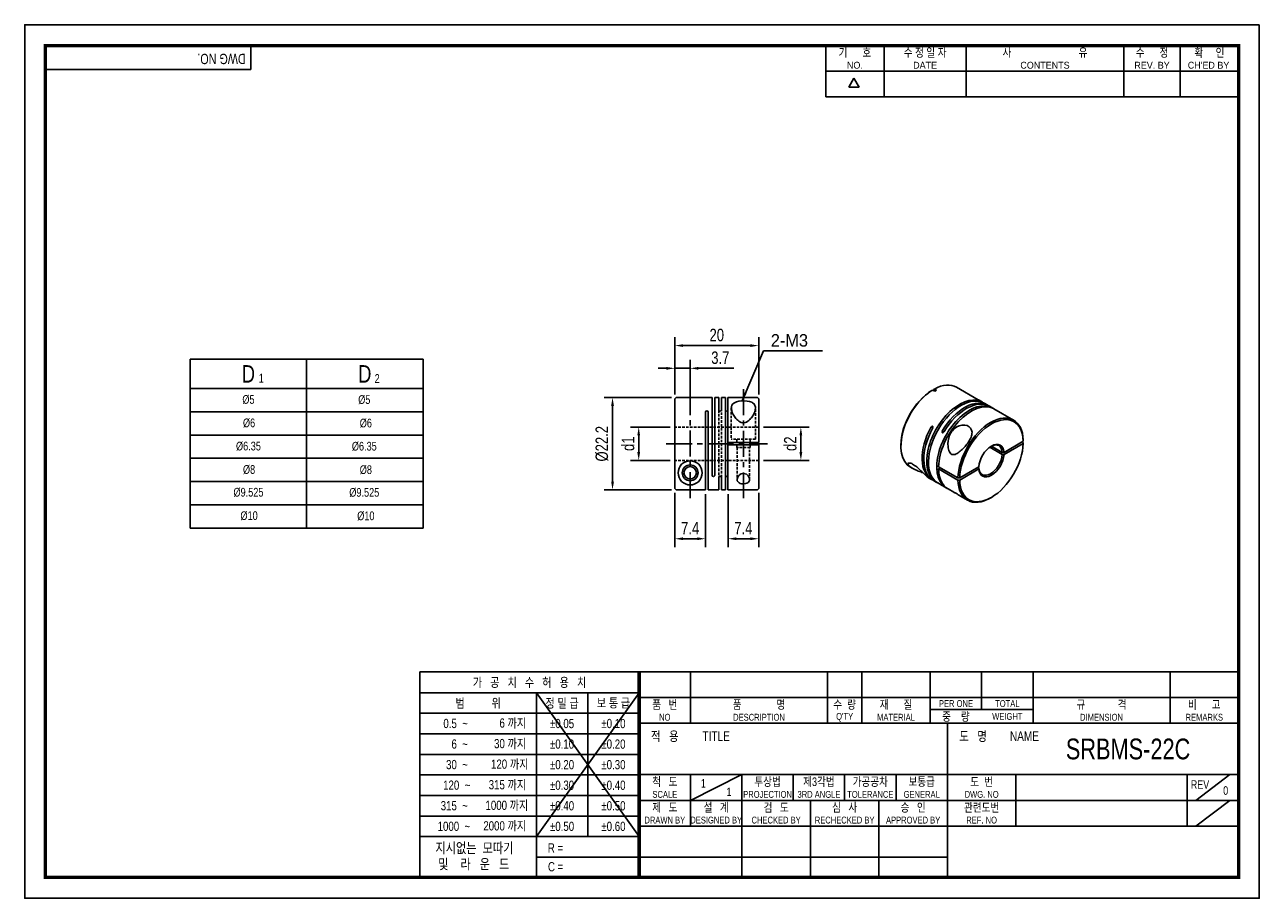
# Model space of a CAD drawing. Header units: millimetres. Extents: x 0 to 297, y 0 to 210.
import ezdxf
from ezdxf.enums import TextEntityAlignment as Align

# ---------------------------------------------------------------- set-up
doc = ezdxf.new("R2010")
doc.units = ezdxf.units.MM
doc.header["$LTSCALE"] = 5
for name, pattern in [('CENTER', [2, 1.25, -0.25, 0.25, -0.25]), ('CENTER2', [1.125, 0.75, -0.125, 0.125, -0.125]), ('DASHED', [0.75, 0.5, -0.25]), ('HIDDEN', [0.375, 0.25, -0.125]), ('HIDDEN2', [0.1875, 0.125, -0.0625]), ('PHANTOM2', [1.25, 0.625, -0.125, 0.125, -0.125, 0.125, -0.125])]:
    doc.linetypes.add(name, pattern=pattern)
doc.layers.get('0').update_dxf_attribs({"linetype": 'CONTINUOUS'})
doc.layers.get('Defpoints').update_dxf_attribs({"linetype": 'CONTINUOUS'})
for name, color, linetype in [('BM', 2, 'CONTINUOUS'), ('C', 1, 'CENTER2'), ('CT', 1, 'CENTER'), ('D', 7, 'CONTINUOUS'), ('DIM', 7, 'CONTINUOUS'), ('H', 3, 'HIDDEN'), ('HD', 4, 'DASHED'), ('P', 4, 'PHANTOM2')]:
    doc.layers.add(name, color=color, linetype=linetype)
doc.styles.get("Standard").update_dxf_attribs({"font": 'Gulim.ttf', "width": 0.8, "height": 3})
doc.dimstyles.new('LIM', dxfattribs={"dimtxt": 2, "dimasz": 2, "dimexe": 2, "dimexo": 1, "dimgap": 1, "dimtad": 1, "dimdec": 3, "dimzin": 9, "dimdsep": 46, "dimtxsty": 'Standard', "dimcen": 3, "dimclrd": 1, "dimclre": 1, "dimadec": 0, "dimazin": 0, "dimtfac": 1, "dimtdec": 3, "dimtmove": 0, "dimatfit": 3, "dimfxl": 0, "dimtolj": 1, "dimtzin": 0, "dimarcsym": 0})

# ---------------------------------------------------------------- blocks, each defined once
blk = doc.blocks.new('*D7')
at = {"layer": 'Defpoints', "color": 0}
for p in [(160.09, 127.4), (156.39, 120.07), (160.09, 120.37)]:
    blk.add_point(p, dxfattribs=at)
at = {"layer": 'DIM', "color": 1, "lineweight": -2}
for p, q in [((156.39, 121.07), (156.39, 129.4)), ((160.09, 121.37), (160.09, 129.4)), ((154.39, 127.4), (152.39, 127.4)), ((156.39, 127.4), (160.09, 127.4)), ((162.09, 127.4), (170.6, 127.4))]:
    blk.add_line(p, q, dxfattribs=at)
at = {"layer": 'DIM', "color": 1}
for points in [[(154.39, 127.73), (154.39, 127.06), (156.39, 127.4)], [(162.09, 127.73), (162.09, 127.06), (160.09, 127.4)]]:
    blk.add_solid(points, dxfattribs=at)
at = {"layer": 'DIM', "color": 0, "insert": (167.34, 129.94), "char_height": 3, "attachment_point": 5}
blk.add_mtext('\\A1;3.7', dxfattribs=at)
blk = doc.blocks.new('*D8')
at = {"layer": 'Defpoints', "color": 0}
for p in [(156.59, 120.37), (141.41, 98.17), (156.59, 98.17)]:
    blk.add_point(p, dxfattribs=at)
at = {"layer": 'DIM', "color": 1, "lineweight": -2}
for p, q in [((155.59, 120.37), (139.41, 120.37)), ((141.41, 118.37), (141.41, 100.17)), ((155.59, 98.17), (139.41, 98.17))]:
    blk.add_line(p, q, dxfattribs=at)
at = {"layer": 'DIM', "color": 1}
for points in [[(141.08, 118.37), (141.75, 118.37), (141.41, 120.37)], [(141.08, 100.17), (141.75, 100.17), (141.41, 98.17)]]:
    blk.add_solid(points, dxfattribs=at)
at = {"layer": 'DIM', "color": 0, "insert": (138.88, 109.27), "char_height": 3, "attachment_point": 5, "rotation": 90}
blk.add_mtext('\\A1;%%c22.2', dxfattribs=at)
blk = doc.blocks.new('*D9')
at = {"layer": 'Defpoints', "color": 0}
for p in [(147.71, 113.27), (156.29, 113.27), (156.29, 105.27)]:
    blk.add_point(p, dxfattribs=at)
at = {"layer": 'DIM', "color": 1, "lineweight": -2}
for p, q in [((155.29, 113.27), (145.71, 113.27)), ((147.71, 107.27), (147.71, 111.27)), ((155.29, 105.27), (145.71, 105.27))]:
    blk.add_line(p, q, dxfattribs=at)
at = {"layer": 'DIM', "color": 1}
for points in [[(147.37, 111.27), (148.04, 111.27), (147.71, 113.27)], [(147.37, 107.27), (148.04, 107.27), (147.71, 105.27)]]:
    blk.add_solid(points, dxfattribs=at)
at = {"layer": 'DIM', "color": 0, "insert": (145.16, 109.27), "char_height": 3, "attachment_point": 5, "rotation": 90}
blk.add_mtext('\\A1;d1', dxfattribs=at)
blk = doc.blocks.new('*D10')
at = {"layer": 'Defpoints', "color": 0}
for p in [(156.39, 98.47), (163.79, 98.17), (156.39, 86.43)]:
    blk.add_point(p, dxfattribs=at)
at = {"layer": 'DIM', "color": 1, "lineweight": -2}
for p, q in [((156.39, 97.47), (156.39, 84.43)), ((163.79, 97.17), (163.79, 84.43)), ((161.79, 86.43), (158.39, 86.43))]:
    blk.add_line(p, q, dxfattribs=at)
at = {"layer": 'DIM', "color": 1}
for points in [[(158.39, 86.77), (158.39, 86.1), (156.39, 86.43)], [(161.79, 86.77), (161.79, 86.1), (163.79, 86.43)]]:
    blk.add_solid(points, dxfattribs=at)
at = {"layer": 'DIM', "color": 0, "insert": (160.09, 88.98), "char_height": 3, "attachment_point": 5}
blk.add_mtext('\\A1;7.4', dxfattribs=at)
blk = doc.blocks.new('*D11')
at = {"layer": 'Defpoints', "color": 0}
for p in [(169.19, 98.17), (176.59, 98.47), (176.59, 86.43)]:
    blk.add_point(p, dxfattribs=at)
at = {"layer": 'DIM', "color": 1, "lineweight": -2}
for p, q in [((169.19, 97.17), (169.19, 84.43)), ((176.59, 97.47), (176.59, 84.43)), ((171.19, 86.43), (174.59, 86.43))]:
    blk.add_line(p, q, dxfattribs=at)
at = {"layer": 'DIM', "color": 1}
for points in [[(171.19, 86.77), (171.19, 86.1), (169.19, 86.43)], [(174.59, 86.77), (174.59, 86.1), (176.59, 86.43)]]:
    blk.add_solid(points, dxfattribs=at)
at = {"layer": 'DIM', "color": 0, "insert": (172.89, 88.98), "char_height": 3, "attachment_point": 5}
blk.add_mtext('\\A1;7.4', dxfattribs=at)
blk = doc.blocks.new('*D12')
at = {"layer": 'Defpoints', "color": 0}
for p in [(176.69, 113.27), (186.72, 113.27), (176.69, 105.27)]:
    blk.add_point(p, dxfattribs=at)
at = {"layer": 'DIM', "color": 1, "lineweight": -2}
for p, q in [((177.69, 113.27), (188.72, 113.27)), ((186.72, 107.27), (186.72, 111.27)), ((177.69, 105.27), (188.72, 105.27))]:
    blk.add_line(p, q, dxfattribs=at)
at = {"layer": 'DIM', "color": 1}
for points in [[(186.38, 111.27), (187.05, 111.27), (186.72, 113.27)], [(186.38, 107.27), (187.05, 107.27), (186.72, 105.27)]]:
    blk.add_solid(points, dxfattribs=at)
at = {"layer": 'DIM', "color": 0, "insert": (184.18, 109.27), "char_height": 3, "attachment_point": 5, "rotation": 90}
blk.add_mtext('\\A1;d2', dxfattribs=at)
blk = doc.blocks.new('*D13')
at = {"layer": 'Defpoints', "color": 0}
for p in [(156.39, 132.86), (156.39, 120.07), (176.59, 120.07)]:
    blk.add_point(p, dxfattribs=at)
at = {"layer": 'DIM', "color": 1, "lineweight": -2}
for p, q in [((156.39, 121.07), (156.39, 134.86)), ((176.59, 121.07), (176.59, 134.86)), ((174.59, 132.86), (158.39, 132.86))]:
    blk.add_line(p, q, dxfattribs=at)
at = {"layer": 'DIM', "color": 1}
for points in [[(158.39, 133.19), (158.39, 132.53), (156.39, 132.86)], [(174.59, 133.19), (174.59, 132.53), (176.59, 132.86)]]:
    blk.add_solid(points, dxfattribs=at)
at = {"layer": 'DIM', "color": 0, "insert": (166.49, 135.4), "char_height": 3, "attachment_point": 5}
blk.add_mtext('\\A1;20', dxfattribs=at)

msp = doc.modelspace()

# ---------------------------------------------------------------- linework, layer by layer
for p, q in [((54.437, 199.2323), (54.437, 205)), ((192.7139, 192.6407), (192.7139, 205)), ((206.7211, 192.6407), (206.7211, 205)), ((226.4959, 192.6407), (226.4959, 205)), ((264.3976, 192.6407), (264.3976, 205)), ((277.9928, 192.6407), (277.9928, 205)), ((54.437, 199.2323), (5, 199.2323)), ((192.7139, 198.8204), (291.588, 198.8204)), ((198.2565, 194.9765), (199.4924, 197.1172)), ((200.7283, 194.9765), (199.4924, 197.1172)), ((200.7283, 194.9765), (198.2565, 194.9765)), ((192.7139, 192.6407), (291.588, 192.6407)), ((39.8204, 129.5616), (39.8204, 88.9616)), ((39.8204, 129.5616), (95.8204, 129.5616)), ((95.8204, 129.5616), (95.8204, 88.9616)), ((39.8204, 88.9616), (95.8204, 88.9616)), ((95.0758, 54.437), (95.0758, 5)), ((147.8086, 54.437), (95.0758, 54.437)), ((292, 54.437), (147.8086, 54.437)), ((147.8086, 54.437), (147.8086, 5)), ((160.1679, 54.437), (160.1679, 42.0778)), ((193.1259, 54.437), (193.1259, 42.0778)), ((201.3654, 54.437), (201.3654, 42.0778)), ((217.8444, 54.437), (217.8444, 42.0778)), ((230.2037, 54.437), (230.2037, 45.3736)), ((242.563, 54.437), (242.563, 42.0778)), ((275.521, 54.437), (275.521, 42.0778)), ((147.8086, 49.4295), (95.0758, 49.4295)), ((147.8086, 49.4295), (123.0901, 14.8235)), ((123.0901, 49.4295), (147.8086, 14.8235)), ((123.0901, 49.4295), (123.0901, 5)), ((135.4493, 49.4295), (135.4493, 14.8235)), ((147.8086, 48.2574), (292, 48.2574)), ((217.8444, 45.3736), (242.563, 45.3736)), ((147.8086, 44.4858), (95.0758, 44.4858)), ((147.8086, 42.0778), (292, 42.0778)), ((221.9642, 5), (221.9642, 42.0778)), ((147.8086, 39.5421), (95.0758, 39.5421)), ((147.8086, 34.5984), (95.0758, 34.5984)), ((147.8086, 29.7185), (292, 29.7185)), ((160.1679, 23.5389), (172.5271, 29.7185)), ((160.1679, 29.7185), (160.1679, 17.3593)), ((172.5271, 29.7185), (172.5271, 5)), ((184.8864, 29.7185), (184.8864, 23.5389)), ((197.2457, 29.7185), (197.2457, 23.5389)), ((209.6049, 29.7185), (209.6049, 23.5389)), ((238.4432, 29.7185), (238.4432, 17.3593)), ((279.6407, 29.7185), (279.6407, 17.3593)), ((281.7006, 23.5389), (289.9401, 29.7185)), ((147.8086, 29.6547), (95.0758, 29.6547)), ((147.8086, 24.711), (95.0758, 24.711)), ((147.8086, 23.5389), (221.9642, 23.5389)), ((189.0061, 23.5389), (189.0061, 5)), ((205.4852, 23.5389), (205.4852, 5)), ((221.9642, 23.5389), (292, 23.5389)), ((281.7006, 17.3593), (289.9401, 23.5389)), ((147.8086, 19.7673), (95.0758, 19.7673)), ((147.8086, 17.3593), (292, 17.3593)), ((147.8086, 14.8235), (95.0758, 14.8235)), ((147.8086, 9.8798), (123.0901, 9.8798)), ((147.8086, 9.8798), (221.9642, 9.8798))]:
    msp.add_line(p, q)
at = {"color": 4}
for p, q in [((67.8204, 129.5616), (67.8204, 88.9616)), ((39.8204, 122.5616), (95.8204, 122.5616))]:
    msp.add_line(p, q, dxfattribs=at)
at = {"color": 1}
for p, q in [((39.8204, 116.9616), (95.8204, 116.9616)), ((39.8204, 111.3616), (95.8204, 111.3616)), ((39.8204, 105.7616), (95.8204, 105.7616)), ((39.8204, 100.1616), (95.8204, 100.1616)), ((39.8204, 94.5616), (95.8204, 94.5616))]:
    msp.add_line(p, q, dxfattribs=at)
msp.add_lwpolyline([(297, 210), (0, 210), (0, 0), (297, 0)], close=True)
msp.add_lwpolyline([(292, 205, 0.8, 0.8, 0), (5, 205, 0.8, 0.8, 0), (5, 5, 0.8, 0.8, 0), (292, 5, 0.8, 0.8, 0)], format="xyseb", close=True)
at = {"const_width": 0.824}
msp.add_lwpolyline([(147.8086, 5), (147.8086, 54.437)], dxfattribs=at)
at = {"layer": 'BM', "linetype": 'Continuous'}
for p, q in [((218.2038, 122.0567), (218.416, 122.1793)), ((218.913, 121.8923), (218.416, 122.1793)), ((218.8402, 122.4242), (218.6281, 122.3017)), ((218.6281, 122.0568), (218.6281, 122.3017)), ((219.3373, 122.1373), (218.8402, 122.4242)), ((218.913, 121.8923), (219.3373, 122.1373)), ((229.3662, 119.8595), (224.1781, 122.8548)), ((156.3874, 98.4746), (156.3874, 120.0665)), ((157.2903, 120.3665), (156.6874, 120.3665)), ((165.3874, 120.3706), (157.2903, 120.3706)), ((165.3874, 120.3706), (165.3874, 101.6706)), ((165.9874, 120.3706), (165.9874, 101.6706)), ((166.9874, 120.3706), (165.9874, 120.3706)), ((166.9874, 117.3607), (166.9874, 120.3706)), ((167.5874, 117.3607), (167.5874, 120.3706)), ((168.5874, 120.3706), (167.5874, 120.3706)), ((168.5874, 120.3706), (168.5874, 98.1706)), ((169.1874, 120.3706), (169.1874, 109.5706)), ((176.2874, 120.3706), (169.1874, 120.3706)), ((176.5874, 120.0706), (176.2874, 120.3706)), ((176.5874, 109.5706), (176.5874, 120.0706)), ((230.4006, 119.2623), (229.5957, 119.7269)), ((231.6734, 118.5274), (230.8249, 119.0173)), ((163.7874, 98.1746), (163.7874, 116.8706)), ((164.3874, 98.1706), (164.3874, 116.8706)), ((232.9026, 117.8178), (232.0977, 118.2825)), ((232.6288, 117.9078), (232.6288, 117.9696)), ((237.896, 114.9348), (233.1321, 117.6852)), ((218.4178, 113.4471), (217.9987, 113.2052)), ((220.7494, 112.4174), (220.7494, 111.9335)), ((240.192, 110.0968), (240.1919, 109.8518)), ((176.3874, 109.5706), (169.1874, 109.5706)), ((169.1874, 108.9706), (169.1874, 109.5706)), ((169.1874, 108.9706), (169.1874, 98.1706)), ((176.3874, 108.9706), (169.1874, 108.9706)), ((176.5874, 109.5706), (176.3874, 109.5706)), ((176.3874, 108.9706), (176.5874, 108.9706)), ((176.5874, 108.9706), (176.5874, 98.4706)), ((210.7792, 108.9553), (210.7792, 108.7104)), ((235.1664, 106.7054), (232.153, 108.4452)), ((235.1664, 107.1953), (232.5581, 108.7012)), ((235.5912, 107.1956), (235.1664, 107.1953)), ((235.5912, 107.1956), (240.1919, 109.8518)), ((235.5912, 106.7057), (240.1919, 109.3619)), ((239.9798, 109.7294), (240.192, 109.6069)), ((240.1919, 109.3619), (240.192, 109.6069)), ((235.1664, 106.7054), (235.5912, 106.7057)), ((166.9874, 98.1706), (166.9874, 101.1804)), ((167.5874, 98.1706), (167.5874, 101.1804)), ((213.0781, 103.6291), (213.5225, 103.3725)), ((217.4405, 101.1104), (218.1693, 100.6897)), ((224.4999, 101.037), (219.833, 103.7314)), ((220.2573, 103.4865), (219.833, 103.2415)), ((224.4999, 100.5471), (219.833, 103.2415)), ((224.9243, 101.037), (224.4999, 101.037)), ((224.9243, 101.037), (229.5249, 103.6932)), ((224.9243, 100.5471), (229.5249, 103.2033)), ((229.3134, 103.5711), (229.5255, 103.4486)), ((229.5249, 103.2033), (229.5255, 103.4486)), ((156.6874, 98.1746), (156.3874, 98.4746)), ((156.6874, 98.1746), (163.7874, 98.1746)), ((164.3874, 98.1706), (166.9874, 98.1706)), ((167.5874, 98.1706), (168.5874, 98.1706)), ((169.1874, 98.1706), (176.2874, 98.1706)), ((176.2874, 98.1706), (176.5874, 98.4706)), ((218.5935, 100.4447), (219.3976, 99.9805)), ((219.13, 100.1412), (219.1835, 100.1721)), ((219.6271, 99.848), (220.6712, 99.2452)), ((220.9007, 99.1127), (221.7048, 98.6484)), ((222.1291, 98.4035), (223.5233, 97.5985)), ((224.4999, 100.5471), (224.9243, 100.5471)), ((225.266, 96.5924), (226.796, 95.7091)), ((232.346, 96.2588), (232.5581, 96.3813))]:
    msp.add_line(p, q, dxfattribs=at)
for radius in [2.9, 1.9, 1.5]:
    msp.add_circle((160.0874, 102.2706), radius, dxfattribs=at)
for centre, radius, start, end in [((164.0874, 116.8706), 0.3, 0, 180), ((167.2874, 117.3685), 0.3001, 181.491845, 358.508155), ((168.8874, 117.3685), 0.3001, 181.491845, 358.508155), ((165.6874, 101.6706), 0.3, 180, 0), ((167.2874, 101.1726), 0.3001, 1.491845, 178.508155), ((168.8874, 101.1726), 0.3001, 1.491845, 178.508155)]:
    msp.add_arc(centre, radius, start, end, dxfattribs=at)
for centre, major_axis, start_param, end_param in [((218.6281, 113.242), (5.55, 9.6129), 0.81242848, 3.14159265), ((218.416, 113.3644), (5.4, 9.3531), 0.81317951, 2.35619449), ((218.6281, 113.242), (-5.55, -9.6129), 3.14159265, 3.8999605), ((224.8506, 109.6494), (-5.55, -9.6129), 3.10336135, 6.25195813), ((225.2749, 109.4044), (-5.55, -9.6129), 3.14159265, 6.25195813), ((227.2548, 108.2613), (5.55, 9.6129), 0.03122718, 3.17982395), ((227.6791, 108.0164), (5.55, 9.6129), 0.03122718, 2.32916417), ((226.1234, 108.9145), (-5.55, -9.6129), 3.10336135, 4.6811618), ((226.5477, 108.6696), (-5.55, -9.6129), 3.14159265, 4.6811618), ((232.346, 105.3219), (-5.55, -9.6129), 2.38322481, 5.47075683), ((232.5581, 105.1995), (-5.4, -9.3531), 2.38397584, 5.47000579), ((224.1435, 110.0576), (5.55, 9.6129), 1.60202351, 3.14159265), ((223.7193, 110.3026), (5.55, 9.6129), 1.60202351, 3.17982395), ((232.5581, 105.1995), (5.4, 9.3531), 2.38397584, 5.47000579), ((232.5581, 105.1995), (-2.15, -3.7239), 2.42601866, 5.42796298), ((246.157, 90.4747), (-34.25, 0), 5.11769507, 5.12818314), ((232.346, 105.3219), (-2, -3.4641), 2.43126498, 3.89016065), ((232.5581, 105.1995), (2.15, 3.7239), 2.42601866, 5.42796298), ((232.346, 105.3219), (2, 3.4641), 2.43126498, 5.42271665), ((227.6791, 108.0164), (5.55, 9.6129), 2.38322481, 3.14159265), ((232.346, 105.3219), (5.55, 9.6129), 2.38322481, 3.92699082)]:
    msp.add_ellipse(centre, major_axis=major_axis, ratio=0.57735027, start_param=start_param, end_param=end_param, dxfattribs=at)
for points, knots in [([(175.7874, 117.8851), (175.7874, 118.1724), (175.725, 118.4299), (175.4337, 118.8885), (175.2037, 119.0811), (174.2744, 119.52), (173.328, 119.6292), (171.5242, 119.5125), (170.7555, 119.2777), (169.96, 118.4521), (169.9132, 117.8858), (170.2326, 116.6472), (170.581, 115.9762), (171.3551, 115.05), (171.663, 114.7451), (172.2378, 114.4212), (172.448, 114.3389), (172.8987, 114.2733), (173.1321, 114.2953), (173.7775, 114.4961), (174.1295, 114.7793), (174.7104, 115.3689), (174.9511, 115.6939), (175.5434, 116.6579), (175.7874, 117.3105), (175.7874, 117.8851)], [0, 0, 0, 0, 0.0625, 0.0625, 0.125, 0.125, 0.25, 0.25, 0.375, 0.375, 0.5, 0.5, 0.625, 0.625, 0.6875, 0.6875, 0.71875, 0.71875, 0.75, 0.75, 0.8125, 0.8125, 0.875, 0.875, 1, 1, 1, 1]), ([(229.445, 119.8137), (229.4262, 119.8246), (229.4098, 119.8341), (229.397, 119.8415), (229.3843, 119.8489), (229.3748, 119.8544), (229.3685, 119.8582)], [0.50004891, 0.50004891, 0.50004891, 0.50004891, 0.5706033, 0.5706033, 0.5706033, 0.640546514, 0.640546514, 0.640546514, 0.640546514]), ([(229.5962, 119.7267), (229.5834, 119.7341), (229.5706, 119.7415), (229.5578, 119.7488), (229.5346, 119.7622), (229.511, 119.7757), (229.4892, 119.7882), (229.4736, 119.7972), (229.4586, 119.8059), (229.445, 119.8137)], [0.339728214, 0.339728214, 0.339728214, 0.339728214, 0.37884411, 0.37884411, 0.37884411, 0.449663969, 0.449663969, 0.449663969, 0.50004891, 0.50004891, 0.50004891, 0.50004891]), ([(232.6288, 117.9696), (232.6609, 117.9533), (232.7005, 117.932), (232.7451, 117.9073), (232.7783, 117.8888), (232.8152, 117.868), (232.8538, 117.8458), (232.8818, 117.8298), (232.9113, 117.8127), (232.9405, 117.7958), (232.9637, 117.7824), (232.9871, 117.7688), (233.0089, 117.7561), (233.0245, 117.7471), (233.0395, 117.7384), (233.0531, 117.7306), (233.0719, 117.7197), (233.0883, 117.7103), (233.1011, 117.7029)], [0, 0, 0, 0, 0.165983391, 0.165983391, 0.165983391, 0.289537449, 0.289537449, 0.289537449, 0.37884411, 0.37884411, 0.37884411, 0.449663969, 0.449663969, 0.449663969, 0.50004891, 0.50004891, 0.50004891, 0.5706033, 0.5706033, 0.5706033, 0.5706033]), ([(233.1406, 117.6801), (233.1385, 117.681), (233.1278, 117.6865), (233.111, 117.6951), (233.0963, 117.7026), (233.0766, 117.7127), (233.0531, 117.7246)], [0.740625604, 0.740625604, 0.740625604, 0.740625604, 0.878929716, 0.878929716, 0.878929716, 1, 1, 1, 1]), ([(217.9987, 113.2052), (218.0288, 113.2596), (218.0671, 113.3106), (218.1107, 113.3532), (218.1434, 113.3849), (218.1799, 113.4128), (218.2183, 113.4331), (218.2462, 113.4478), (218.2758, 113.4588), (218.305, 113.4638), (218.3282, 113.4678), (218.3517, 113.4681), (218.3736, 113.4637)], [0, 0, 0, 0, 0.165983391, 0.165983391, 0.165983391, 0.289537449, 0.289537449, 0.289537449, 0.37884411, 0.37884411, 0.37884411, 0.449663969, 0.449663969, 0.449663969, 0.449663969]), ([(218.4178, 113.4471), (218.4366, 113.4363), (218.453, 113.4207), (218.4658, 113.4023), (218.4785, 113.384), (218.4879, 113.3625), (218.4943, 113.3397), (218.5034, 113.3073), (218.5065, 113.2715), (218.5052, 113.2357), (218.5034, 113.1862), (218.4933, 113.135), (218.4775, 113.0859), (218.4636, 113.0427), (218.4451, 113.0002), (218.4229, 112.9602)], [0.50004891, 0.50004891, 0.50004891, 0.50004891, 0.5706033, 0.5706033, 0.5706033, 0.640546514, 0.640546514, 0.640546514, 0.740625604, 0.740625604, 0.740625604, 0.878929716, 0.878929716, 0.878929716, 1, 1, 1, 1]), ([(227.0427, 109.7021), (227.2927, 110.081), (227.5041, 110.4642), (227.8123, 111.2544), (227.9005, 111.6505), (227.8731, 112.7518), (227.4308, 113.3583), (225.9499, 113.8808), (224.9889, 113.762), (223.423, 112.8333), (222.8495, 112.078), (222.1658, 110.4111), (222.0344, 109.5029), (222.1522, 108.1827), (222.246, 107.7364), (222.5292, 107.1662), (222.6481, 106.996), (222.9432, 106.7449), (223.116, 106.672), (223.6457, 106.6148), (224.0016, 106.7641), (224.6681, 107.156), (224.9934, 107.4127), (225.9338, 108.2591), (226.5426, 108.9442), (227.0427, 109.7021)], [0, 0, 0, 0, 0.0625, 0.0625, 0.125, 0.125, 0.25, 0.25, 0.375, 0.375, 0.5, 0.5, 0.625, 0.625, 0.6875, 0.6875, 0.71875, 0.71875, 0.75, 0.75, 0.8125, 0.8125, 0.875, 0.875, 1, 1, 1, 1]), ([(220.7935, 111.9169), (220.778, 111.9201), (220.763, 111.9256), (220.7494, 111.9335), (220.7306, 111.9443), (220.7141, 111.9599), (220.7013, 111.9784), (220.6886, 111.9967), (220.679, 112.0183), (220.6726, 112.041), (220.6635, 112.0734), (220.6604, 112.1092), (220.6619, 112.1449), (220.664, 112.1942), (220.6747, 112.2451), (220.6914, 112.2937), (220.7062, 112.3364), (220.7258, 112.3782), (220.7494, 112.4174)], [0.449663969, 0.449663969, 0.449663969, 0.449663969, 0.50004891, 0.50004891, 0.50004891, 0.5706033, 0.5706033, 0.5706033, 0.640546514, 0.640546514, 0.640546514, 0.740625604, 0.740625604, 0.740625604, 0.878929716, 0.878929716, 0.878929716, 1, 1, 1, 1]), ([(221.1737, 112.1724), (221.1416, 112.1191), (221.1019, 112.0689), (221.0574, 112.0269), (221.0241, 111.9955), (220.9873, 111.9678), (220.9487, 111.9476), (220.9207, 111.9329), (220.8912, 111.9219), (220.862, 111.9169), (220.8388, 111.9128), (220.8153, 111.9126), (220.7935, 111.9169)], [0, 0, 0, 0, 0.165983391, 0.165983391, 0.165983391, 0.289537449, 0.289537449, 0.289537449, 0.37884411, 0.37884411, 0.37884411, 0.449663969, 0.449663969, 0.449663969, 0.449663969]), ([(217.4436, 101.1087), (217.4195, 101.1226), (217.3948, 101.1375), (217.0446, 101.3604), (216.6122, 101.7712), (215.7576, 102.6258), (215.4434, 102.9408), (214.7769, 103.5507), (214.425, 103.8427), (213.7538, 104.3031), (213.4309, 104.4733), (212.8992, 104.651), (212.6937, 104.6588), (212.3422, 104.4944), (212.4833, 104.1488), (212.8903, 103.8055)], [0.490278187, 0.490278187, 0.490278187, 0.490278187, 0.5, 0.5, 0.625, 0.625, 0.6875, 0.6875, 0.75, 0.75, 0.8125, 0.8125, 0.875, 0.875, 1, 1, 1, 1]), ([(174.3874, 100.656), (174.3874, 100.9445), (174.2676, 101.2523), (173.8154, 101.8125), (173.447, 102.0887), (172.769, 102.1467), (172.5348, 102.0988), (172.1454, 101.9223), (171.9823, 101.798), (171.5853, 101.3941), (171.4345, 101.0829), (171.3585, 100.5027), (171.4398, 100.2212), (171.9103, 99.7947), (172.3167, 99.6513), (173.2309, 99.6116), (173.6846, 99.7169), (174.2605, 100.1014), (174.3874, 100.3675), (174.3874, 100.656)], [0, 0, 0, 0, 0.125, 0.125, 0.25, 0.25, 0.3125, 0.3125, 0.375, 0.375, 0.5, 0.5, 0.625, 0.625, 0.75, 0.75, 0.875, 0.875, 1, 1, 1, 1]), ([(212.8903, 103.8055), (213.2972, 103.4622), (213.929, 103.1262), (215.0336, 102.6742), (215.4322, 102.53), (215.9248, 102.3565), (216.0032, 102.329), (216.0823, 102.3013)], [0, 0, 0, 0, 0.125, 0.125, 0.1875, 0.1875, 0.199135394, 0.199135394, 0.199135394, 0.199135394]), ([(219.6198, 99.8523), (219.6117, 99.857), (219.6002, 99.8637), (219.5855, 99.8722), (219.575, 99.8783), (219.5627, 99.8855), (219.5491, 99.8933), (219.5303, 99.9041), (219.5086, 99.9167), (219.4862, 99.9295), (219.464, 99.9423), (219.4405, 99.9558), (219.4176, 99.969), (219.385, 99.9878), (219.3525, 100.0066), (219.3222, 100.0242), (219.2806, 100.0486), (219.2419, 100.0716), (219.2082, 100.0921), (219.1786, 100.1102), (219.1522, 100.1268), (219.13, 100.1412)], [0.37884411, 0.37884411, 0.37884411, 0.37884411, 0.449663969, 0.449663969, 0.449663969, 0.50004891, 0.50004891, 0.50004891, 0.5706033, 0.5706033, 0.5706033, 0.640546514, 0.640546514, 0.640546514, 0.740625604, 0.740625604, 0.740625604, 0.878929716, 0.878929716, 0.878929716, 1, 1, 1, 1]), ([(220.6679, 99.2471), (220.6705, 99.2456), (220.674, 99.2436), (220.6785, 99.241), (220.6867, 99.2363), (220.6983, 99.2297), (220.713, 99.2213)], [0.339728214, 0.339728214, 0.339728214, 0.339728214, 0.37884411, 0.37884411, 0.37884411, 0.449663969, 0.449663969, 0.449663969, 0.449663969]), ([(220.713, 99.2213), (220.7235, 99.2152), (220.7359, 99.2081), (220.7494, 99.2003), (220.7682, 99.1894), (220.7899, 99.1769), (220.8123, 99.1639), (220.8345, 99.151), (220.8578, 99.1375), (220.8807, 99.1242)], [0.449663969, 0.449663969, 0.449663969, 0.449663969, 0.50004891, 0.50004891, 0.50004891, 0.5706033, 0.5706033, 0.5706033, 0.640546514, 0.640546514, 0.640546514, 0.640546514]), ([(225.2663, 96.5923), (225.2217, 96.618), (225.1765, 96.6445), (224.7782, 96.8816), (224.3528, 97.1622), (223.8389, 97.4665), (223.7012, 97.5392), (223.5338, 97.6164), (223.4964, 97.6265), (223.4922, 97.622), (223.492, 97.6217), (223.492, 97.6213)], [0.108752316, 0.108752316, 0.108752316, 0.108752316, 0.125, 0.125, 0.25, 0.25, 0.3125, 0.3125, 0.375, 0.375, 0.378835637, 0.378835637, 0.378835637, 0.378835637]), ([(223.5162, 97.603), (223.561, 97.5774), (223.6667, 97.5296), (223.8238, 97.4705), (223.8264, 97.4695), (223.8291, 97.4685)], [0.4105962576, 0.4105962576, 0.4105962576, 0.4105962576, 0.5, 0.5, 0.5015289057, 0.5015289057, 0.5015289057, 0.5015289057])]:
    msp.add_open_spline(points, degree=3, knots=knots, dxfattribs=at)
for points in [[(229.3685, 119.8582), (229.3666, 119.8593), (229.3649, 119.8602), (229.3635, 119.861)], [(233.1011, 117.7029), (233.1139, 117.6956), (233.1234, 117.6902), (233.1298, 117.6865)], [(233.1348, 117.6837), (233.1401, 117.6806), (233.1418, 117.6796), (233.1406, 117.6801)], [(218.3736, 113.4637), (218.3892, 113.4605), (218.4042, 113.4549), (218.4178, 113.4471)], [(219.5543, 99.8963), (219.5845, 99.8766), (219.6081, 99.8613), (219.6222, 99.8522)], [(219.6222, 99.8522), (219.6328, 99.8453), (219.6384, 99.8417), (219.6366, 99.8426)], [(219.6366, 99.8426), (219.6358, 99.843), (219.6339, 99.8441), (219.6305, 99.8461)], [(220.8807, 99.1242), (220.8875, 99.1203), (220.8943, 99.1164), (220.9011, 99.1124)]]:
    msp.add_open_spline(points, degree=3, dxfattribs=at)
at = {"layer": 'C'}
msp.add_line((147.8086, 49.4295), (147.8086, 49.3961), dxfattribs=at)
at = {"layer": 'CT'}
for p, q in [((160.0874, 96.1746), (160.0874, 122.3706)), ((172.8874, 122.3706), (172.8874, 96.1746)), ((154.2874, 109.2706), (178.6874, 109.2706))]:
    msp.add_line(p, q, dxfattribs=at)
at = {"layer": 'D', "color": 2}
msp.add_line((156.6874, 120.3665), (156.3874, 120.0665), dxfattribs=at)
at = {"layer": 'H'}
msp.add_line((147.8086, 49.3128), (147.8086, 49.2711), dxfattribs=at)
at = {"layer": 'HD', "linetype": 'HIDDEN2'}
for p, q in [((166.9874, 117.3607), (166.9874, 101.1804)), ((167.5874, 101.1804), (167.5874, 117.3763)), ((169.9874, 117.8815), (169.9874, 110.3706)), ((175.7874, 110.3706), (175.7874, 117.8851)), ((156.2874, 113.2706), (176.6874, 113.2706)), ((175.7874, 110.3706), (169.9874, 110.3706)), ((171.2874, 110.3706), (171.2874, 109.5706)), ((174.4874, 109.5706), (174.4874, 110.3706)), ((171.2874, 108.9706), (171.2874, 108.3706)), ((174.4874, 108.3706), (171.2874, 108.3706)), ((171.3874, 108.3706), (171.3874, 100.657)), ((174.3874, 100.656), (174.3874, 108.3706)), ((174.4874, 108.3706), (174.4874, 108.9706)), ((156.2874, 105.2705), (176.6874, 105.2705))]:
    msp.add_line(p, q, dxfattribs=at)
at = {"layer": 'P'}
msp.add_line((147.8086, 49.221), (147.8086, 49.1627), dxfattribs=at)

# ---------------------------------------------------------------- texts
at = {"color": 0}
for s, insert, char_height, width, attachment_point in [('D', (53.8204, 126.0616), 4.2, 28, 5), ('D', (81.8204, 126.0616), 4.2, 28, 5), ('1', (56.3162, 126.0865), 2.1, 6.3, 1), ('2', (84.1866, 126.006), 2.1, 3.36, 1), ('%%c5', (53.8294, 119.8817), 2.1, 28, 5), ('%%c5', (81.6945, 119.8468), 2.1, 28, 5), ('%%c6', (53.9764, 114.2474), 2.1, 28, 5), ('%%c6', (82.069, 114.208), 2.1, 28, 5), ('%%C6.35', (53.8294, 108.6725), 2.1, 28, 5), ('%%C6.35', (81.6945, 108.6376), 2.1, 28, 5), ('%%C8', (53.9764, 103.0382), 2.1, 28, 5), ('%%C8', (82.069, 102.9988), 2.1, 28, 5), ('%%C9.525', (53.8294, 97.5755), 2.1, 28, 5), ('%%C9.525', (81.6945, 97.5405), 2.1, 28, 5), ('%%C10', (53.9764, 91.9411), 2.1, 28, 5), ('%%C10', (82.069, 91.9017), 2.1, 28, 5)]:
    msp.add_mtext(s, dxfattribs=dict(at, insert=insert, char_height=char_height, width=width, attachment_point=attachment_point))
at = {"layer": 'D', "width": 0.8}
for s, height, p in [('확     인', 2.05988, (284.9964, 203.3521)), ('기      호', 2.05988, (199.7175, 203.3521)), ('수 정 일 자', 2.05988, (216.6085, 203.3521)), ('사                           유', 2.059877, (245.4468, 203.3521)), ('수      정', 2.05988, (271.1952, 203.3521)), ('가   공   치   수   허   용   치', 2.224667, (121.4422, 51.9333)), ('범          위', 2.224667, (109.0829, 46.9576)), ('정 밀 급', 2.22467, (129.2697, 46.9576)), ('보 통 급', 2.22467, (141.629, 46.9576)), ('품   번', 2.05988, (153.9882, 46.6095)), ('품              명', 2.059877, (176.6469, 46.6095)), ('수  량', 2.05988, (197.2457, 46.6095)), ('재      질', 2.05988, (209.6049, 46.6095)), ('PER ONE', 1.6479, (224.0241, 46.8155)), ('TOTAL', 1.6479, (236.3833, 46.8155)), ('규             격', 2.059877, (259.042, 46.6095)), ('비      고', 2.05988, (283.7605, 46.6095)), ('NO', 1.6479, (153.9882, 43.5197)), ('DESCRIPTION', 1.647902, (176.6469, 43.5197)), ("Q'TY", 1.6479, (197.2457, 43.5197)), ('MATERIAL', 1.6479, (209.6049, 43.5197)), ('중    량', 2.05988, (224.0241, 43.7257)), ('WEIGHT', 1.6479, (236.3833, 43.7257)), ('DIMENSION', 1.6479, (259.042, 43.5197)), ('REMARKS', 1.6479, (283.7605, 43.5197)), ('%%p0.05', 2.22467, (129.2697, 42.0139)), ('%%p0.10', 2.22467, (141.629, 42.0139)), ('%%p0.10', 2.22467, (129.2697, 37.0702)), ('%%p0.20', 2.22467, (141.629, 37.0702)), ('적   용', 2.30706, (153.9882, 38.988)), ('TITLE', 2.30706, (166.3475, 38.988)), ('도   명', 2.30706, (228.1438, 38.988)), ('NAME', 2.30706, (240.5031, 38.988)), ('SRBMS-22C', 5, (265.4275, 35.8982)), ('%%p0.20', 2.22467, (129.2697, 32.1265)), ('%%p0.30', 2.22467, (141.629, 32.1265)), ('%%p0.30', 2.22467, (129.2697, 27.1828)), ('%%p0.40', 2.22467, (141.629, 27.1828)), ('척   도', 2.05988, (153.9882, 28.0706)), ('1', 2.0599, (163.2577, 27.6586)), ('1', 2.0599, (169.4373, 25.5988)), ('투상법', 2.05988, (178.7068, 28.0706)), ('제3각법', 2.05988, (191.066, 28.0706)), ('가공공차', 2.05988, (203.4253, 28.0706)), ('보통급', 2.05988, (215.7845, 28.0706)), ('도  번', 2.05988, (230.2037, 28.0706)), ('REV', 2.05988, (282.7306, 27.3497)), ('0', 2.0599, (288.9102, 25.9078)), ('%%p0.40', 2.22467, (129.2697, 22.2391)), ('%%p0.50', 2.22467, (141.629, 22.2391)), ('SCALE', 1.6479, (153.9882, 24.9808)), ('PROJECTION', 1.6479, (178.7068, 24.9808)), ('3RD ANGLE', 1.6479, (191.066, 24.9808)), ('TOLERANCE', 1.6479, (203.4253, 24.9808)), ('GENERAL', 1.6479, (215.7845, 24.9808)), ('DWG. NO', 1.6479, (230.2037, 24.9808)), ('제   도', 2.05988, (153.9882, 21.891)), ('설   계', 2.05988, (166.3475, 21.891)), ('검   도', 2.05988, (180.7666, 21.891)), ('심   사', 2.05988, (197.2457, 21.891)), ('승   인', 2.05988, (213.7247, 21.891)), ('관련도번', 2.05988, (230.2037, 21.891)), ('%%p0.50', 2.22467, (129.2697, 17.2954)), ('%%p0.60', 2.22467, (141.629, 17.2954)), ('REF. NO', 1.6479, (230.2037, 18.8012))]:
    msp.add_text(s, height=height, dxfattribs=at).set_placement(p, align=Align.MIDDLE)
msp.add_text('DWG NO.', height=2.47185, rotation=180, dxfattribs=at).set_placement((53.1681, 203.0007))
at = {"layer": 'D'}
for s, p in [('NO.', (199.7175, 200.2623)), ('DATE', (216.6085, 200.2623)), ('CONTENTS', (245.4468, 200.2623)), ('REV. BY', (271.1952, 200.2623)), ("CH'ED BY", (284.7904, 200.2623))]:
    msp.add_text(s, height=1.6479, dxfattribs=at).set_placement(p, align=Align.MIDDLE)
at = {"layer": 'D', "width": 0.8}
for s, height, p in [('DRAWN BY', 1.6479, (153.9882, 17.9772)), ('DESIGNED BY', 1.647902, (166.3475, 17.9772)), ('CHECKED BY', 1.6479, (180.7666, 17.9772)), ('RECHECKED BY', 1.647902, (197.2457, 17.9772)), ('APPROVED BY', 1.647902, (213.7247, 17.9772))]:
    msp.add_text(s, height=height, dxfattribs=at).set_placement(p, align=Align.CENTER)
at = {"layer": 'D', "linetype": 'ByBlock', "width": 0.8}
for s, height, p in [('지시없는  모따기', 2.47185, (98.783, 10.8675)), ('및    라   운   드', 2.471852, (99.4623, 6.9968))]:
    msp.add_text(s, height=height, dxfattribs=at).set_placement(p)
at = {"layer": 'D', "width": 0.8}
for s, p in [('R = ', (125.8389, 10.9999)), ('C = ', (125.878, 6.4776))]:
    msp.add_text(s, height=2.22467, dxfattribs=at).set_placement(p)
at = {"layer": 'D', "char_height": 2.22467, "attachment_point": 6}
for s, insert, width in [('0.5  ~', (106.6111, 42.0139), 8.231062), ('6 까지', (120.6182, 42.0139), 9.803532), ('30 까지', (120.6182, 37.0702), 9.803491), ('6  ~', (106.6111, 37.0702), 8.231022), ('30  ~', (106.6111, 32.1265), 8.231022), ('120 까지', (121.1758, 32.1265), 12.652424), ('120  ~', (107.1976, 27.1828), 8.937991), ('315 까지', (120.6182, 27.1828), 12.097781), ('1000 까지', (121.1426, 22.2391), 13.382285), ('315  ~', (106.6111, 22.2391), 9.885083), ('1000  ~', (107.1704, 17.2954), 14.528725), ('2000 까지', (120.6182, 17.2954), 12.974319)]:
    msp.add_mtext(s, dxfattribs=dict(at, insert=insert, width=width))
at = {"layer": 'DIM'}
msp.add_text('2-M3', height=3, dxfattribs=at).set_placement((179.4949, 132.617))

# ---------------------------------------------------------------- dimensions: what is measured, and where the dimension line sits
for base, p1, p2, text, picture, middle in [((156.3874, 132.8585), (176.5874, 120.0706), (156.3874, 120.0665), '20', '*D13', (166.4874, 135.3964)), ((160.0874, 127.3971), (156.3874, 120.0665), (160.0874, 120.3706), '3.7', '*D7', (167.3436, 129.937))]:
    dim = msp.add_linear_dim(base=base, p1=p1, p2=p2, text=text, dimstyle='LIM', dxfattribs=at)
    dim.commit()
    dim.dimension.update_dxf_attribs({"geometry": picture, "text_midpoint": middle})
for base, p1, p2, text, picture, middle in [((141.4146, 98.1746), (156.5874, 120.3665), (156.5874, 98.1746), '%%c22.2', '*D8', (138.8766, 109.2706)), ((147.7069, 113.2706), (156.2874, 105.2705), (156.2874, 113.2706), 'd1', '*D9', (145.1629, 109.2706)), ((186.7181, 113.2706), (176.6874, 105.2705), (176.6874, 113.2706), 'd2', '*D12', (184.1762, 109.2706))]:
    dim = msp.add_linear_dim(base=base, p1=p1, p2=p2, angle=90, text=text, dimstyle='LIM', dxfattribs=at)
    dim.commit()
    dim.dimension.update_dxf_attribs({"geometry": picture, "text_midpoint": middle})
for base, p1, p2, picture, middle in [((156.3874, 86.4332), (163.7874, 98.1746), (156.3874, 98.4746), '*D10', (160.0874, 88.9752)), ((176.5874, 86.4332), (169.1874, 98.1706), (176.5874, 98.4706), '*D11', (172.8874, 88.9752))]:
    dim = msp.add_linear_dim(base=base, p1=p1, p2=p2, dimstyle='LIM', dxfattribs=at)
    dim.commit()
    dim.dimension.update_dxf_attribs({"geometry": picture, "text_midpoint": middle})

# ---------------------------------------------------------------- leaders
msp.add_leader([(172.5874, 119.586), (177.7292, 131.6108), (191.9213, 131.6108)], dimstyle='LIM', override={"dimgap": 1, "dimtad": 0}, dxfattribs=at)

doc.saveas('drawing.dxf')
